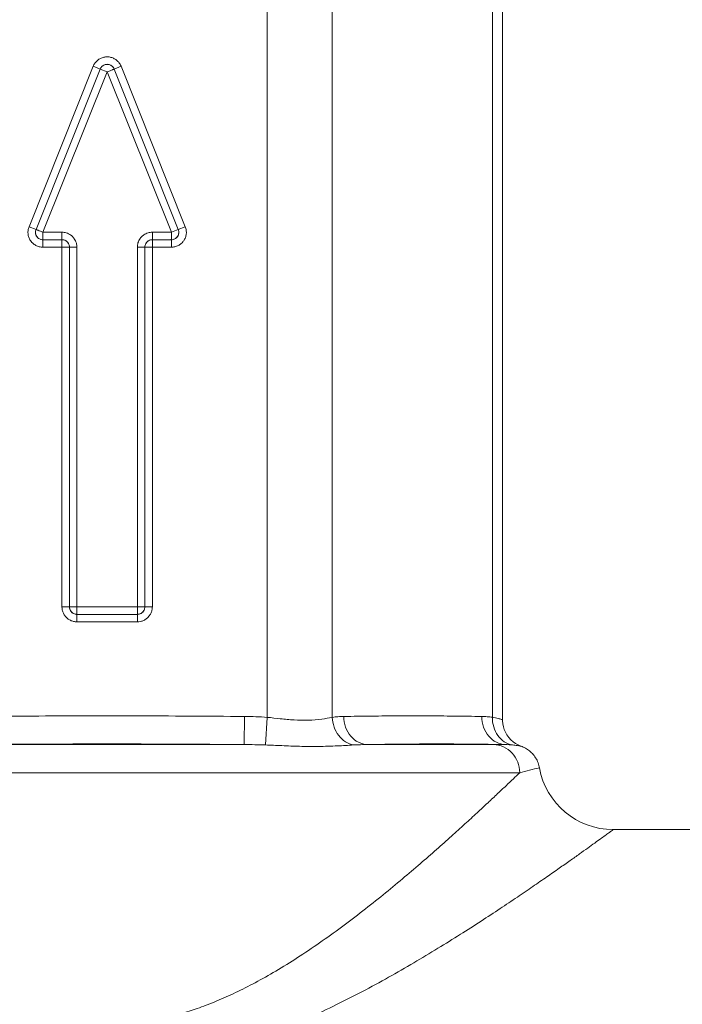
# Model space of a CAD drawing. Header units: millimetres. Extents: x -15538 to -14053, y -265397 to -264347.
# Tile 10 of 35: x -14461.86 to -14460.09, y -264930.51 to -264927.88. Entities that reach past the tile are written whole.
import ezdxf

# ---------------------------------------------------------------- set-up
doc = ezdxf.new("R2010")
doc.units = ezdxf.units.MM
doc.linetypes.add('ACAD_ISO08W100', pattern=[36, 24, -3, 6, -3])
doc.layers.get('0').update_dxf_attribs({"color": 20, "lineweight": 35})
doc.layers.add('-- CO_rury', color=51, linetype='Continuous', lineweight=9)

# ---------------------------------------------------------------- blocks, each defined once
blk = doc.blocks.new('-- CIEPŁOMIERZ ECHO II_15')
at = {"color": 50}
for points in [[(3.915, 2.0499), (3.915, 2.0499), (3.915, 1.35), (3.915, 1.35)], [(3.915, 1.8289), (3.915, 1.8289), (3.915, 1.35), (3.915, 1.35)], [(3.915, 1.35), (3.915, 1.253), (3.9845, 1.1701), (4.08, 1.1531)], [(4.0669, 1.1004), (4.0713, 1.1179), (4.0757, 1.1355), (4.08, 1.1531)], [(4.0669, 1.1004), (4.0669, 1.1004), (4.0669, -1.15), (4.0669, -1.15)], [(4.1419, 1.0305), (4.1419, 1.0412), (4.1419, 1.0519), (4.1419, 1.0626)], [(6.7718, 1.0545), (6.7718, 1.0545), (4.2082, 1.0545), (4.2082, 1.0545)], [(4.1419, 1.0305), (4.1419, 1.0305), (4.1419, 0.6948), (4.1419, 0.6948)], [(6.7651, 1.0277), (6.7651, 1.0277), (4.215, 1.0277), (4.215, 1.0277)], [(6.7654, 0.6004), (6.7654, 0.6004), (4.2146, 0.6004), (4.2146, 0.6004)], [(4.2146, 0.4272), (4.2146, 0.4272), (4.1408, 0.4221), (4.1408, 0.4221)], [(4.1419, 0.3652), (4.1419, 0.3842), (4.1415, 0.4032), (4.1408, 0.4221)], [(6.7654, 0.4272), (6.7654, 0.4272), (4.2146, 0.4272), (4.2146, 0.4272)], [(4.2169, 0.3659), (4.2169, 0.3659), (4.1419, 0.3652), (4.1419, 0.3652)], [(4.1419, 0.3652), (4.1419, 0.3652), (4.1419, -0.3652), (4.1419, -0.3652)], [(5.4866, 0.2041), (5.4857, 0.2035), (5.4849, 0.2028), (5.484, 0.2021)], [(5.5095, 0.1712), (5.5095, 0.1712), (5.5169, 0.1898), (5.5169, 0.1898)], [(5.5169, 0.1898), (5.5164, 0.19), (5.5159, 0.1902), (5.5154, 0.1903)], [(5.5243, 0.2084), (5.5243, 0.2084), (5.5169, 0.1898), (5.5169, 0.1898)], [(5.5169, 0.1898), (5.5169, 0.1898), (5.5169, 0.1898), (5.5169, 0.1898)], [(5.5169, 0.1898), (5.5169, 0.1898), (5.945, 0.0186), (5.945, 0.0186)], [(5.5243, 0.2084), (5.5243, 0.2084), (5.9525, 0.0371), (5.9525, 0.0371)], [(5.4695, 0.1713), (5.4695, 0.1713), (5.4895, 0.1713), (5.4895, 0.1713)], [(5.4695, 0.1205), (5.4695, 0.1205), (5.4695, 0.1713), (5.4695, 0.1713)], [(5.4895, 0.1205), (5.4895, 0.1205), (5.4895, 0.1713), (5.4895, 0.1713)], [(5.5095, 0.1712), (5.5095, 0.1712), (5.9375, 0), (5.9375, 0)], [(5.5095, 0.1205), (5.5095, 0.1205), (5.5095, 0.1712), (5.5095, 0.1712)], [(4.4843, 0.1116), (4.4827, 0.1103), (4.4813, 0.109), (4.4799, 0.1075)], [(4.5095, 0.1205), (4.5095, 0.1205), (5.4695, 0.1205), (5.4695, 0.1205)], [(4.5095, 0.1205), (4.5095, 0.1205), (4.5095, 0.1005), (4.5095, 0.1005)], [(5.4695, 0.1205), (5.4695, 0.1205), (5.4695, 0.1005), (5.4695, 0.1005)], [(5.4695, 0.1205), (5.4695, 0.1205), (5.4895, 0.1205), (5.4895, 0.1205)], [(5.5095, 0.1205), (5.5095, 0.1205), (5.4895, 0.1205), (5.4895, 0.1205)], [(4.4695, -0.0806), (4.4695, -0.0806), (4.4695, 0.0805), (4.4695, 0.0805)], [(4.4695, 0.0805), (4.4695, 0.0805), (4.4895, 0.0805), (4.4895, 0.0805)], [(4.4895, -0.0806), (4.4895, -0.0806), (4.4895, 0.0805), (4.4895, 0.0805)], [(4.5095, 0.0805), (4.5095, 0.0805), (4.4895, 0.0805), (4.4895, 0.0805)], [(4.5077, 0.1004), (4.5031, 0.1), (4.4988, 0.098), (4.4955, 0.0948)], [(4.5095, 0.1005), (4.5089, 0.1005), (4.5083, 0.1005), (4.5077, 0.1004)], [(4.5095, 0.1005), (4.5095, 0.1005), (5.4695, 0.1005), (5.4695, 0.1005)], [(4.5095, 0.0805), (4.5095, 0.0805), (4.5095, 0.1005), (4.5095, 0.1005)], [(4.5095, 0.0805), (4.5095, 0.0805), (5.4695, 0.0805), (5.4695, 0.0805)], [(4.5095, -0.0805), (4.5095, -0.0805), (4.5095, 0.0805), (4.5095, 0.0805)], [(5.4695, 0.0805), (5.4695, 0.0805), (5.4695, 0.1005), (5.4695, 0.1005)], [(5.4963, 0.0908), (5.4975, 0.0919), (5.4986, 0.093), (5.4996, 0.0942)], [(5.9525, 0.0371), (5.9525, 0.0371), (5.945, 0.0186), (5.945, 0.0186)], [(5.9578, 0.0345), (5.9561, 0.0355), (5.9543, 0.0364), (5.9525, 0.0371)], [(5.9375, 0), (5.9375, 0), (5.5095, -0.1712), (5.5095, -0.1712)], [(5.9375, 0), (5.9375, 0), (5.945, -0.0186), (5.945, -0.0186)], [(5.945, -0.0186), (5.945, -0.0186), (5.5169, -0.1898), (5.5169, -0.1898)], [(5.9525, -0.0371), (5.9525, -0.0371), (5.945, -0.0186), (5.945, -0.0186)], [(5.9525, -0.0371), (5.9525, -0.0371), (5.5243, -0.2084), (5.5243, -0.2084)], [(4.4695, -0.0806), (4.4695, -0.0806), (4.4895, -0.0806), (4.4895, -0.0806)], [(4.4895, -0.0805), (4.4895, -0.0811), (4.4895, -0.0817), (4.4896, -0.0823)], [(4.5095, -0.0805), (4.5095, -0.0805), (4.4895, -0.0805), (4.4895, -0.0805)], [(4.4896, -0.0823), (4.49, -0.0869), (4.492, -0.0912), (4.4952, -0.0945)], [(4.5095, -0.0805), (4.5095, -0.0805), (4.5095, -0.1005), (4.5095, -0.1005)], [(5.4695, -0.0805), (5.4695, -0.0805), (4.5095, -0.0805), (4.5095, -0.0805)], [(4.5095, -0.1005), (4.5095, -0.1005), (4.5095, -0.1005), (4.5095, -0.1005)], [(5.4695, -0.1005), (5.4695, -0.1005), (4.5095, -0.1005), (4.5095, -0.1005)], [(4.5095, -0.1205), (4.5095, -0.1205), (4.5095, -0.1005), (4.5095, -0.1005)], [(5.4695, -0.0805), (5.4695, -0.0805), (5.4695, -0.1005), (5.4695, -0.1005)], [(5.4695, -0.1005), (5.4695, -0.1005), (5.4695, -0.1005), (5.4695, -0.1005)], [(5.4695, -0.1205), (5.4695, -0.1205), (5.4695, -0.1005), (5.4695, -0.1005)], [(5.4992, -0.0937), (5.4981, -0.0925), (5.497, -0.0915), (5.4958, -0.0904)], [(4.4784, -0.1057), (4.4797, -0.1073), (4.481, -0.1087), (4.4825, -0.1101)], [(5.4695, -0.1205), (5.4695, -0.1205), (4.5095, -0.1205), (4.5095, -0.1205)], [(5.4695, -0.1713), (5.4695, -0.1713), (5.4695, -0.1205), (5.4695, -0.1205)], [(5.4695, -0.1205), (5.4695, -0.1205), (5.4895, -0.1205), (5.4895, -0.1205)], [(5.4895, -0.1713), (5.4895, -0.1713), (5.4895, -0.1205), (5.4895, -0.1205)], [(5.5095, -0.1205), (5.5095, -0.1205), (5.4895, -0.1205), (5.4895, -0.1205)], [(5.5095, -0.1712), (5.5095, -0.1712), (5.5095, -0.1205), (5.5095, -0.1205)], [(5.4695, -0.1713), (5.4695, -0.1713), (5.4895, -0.1713), (5.4895, -0.1713)], [(5.5095, -0.1712), (5.5095, -0.1712), (5.4895, -0.1712), (5.4895, -0.1712)], [(5.4895, -0.1713), (5.4895, -0.1718), (5.4895, -0.1723), (5.4896, -0.1729)], [(5.4896, -0.1729), (5.49, -0.1783), (5.4926, -0.1833), (5.4969, -0.1867)], [(5.4823, -0.2007), (5.4839, -0.2021), (5.4856, -0.2035), (5.4875, -0.2047)], [(5.5243, -0.2084), (5.5243, -0.2084), (5.5169, -0.1898), (5.5169, -0.1898)]]:
    blk.add_open_spline(points, degree=3, dxfattribs=at)
for points, knots in [([(3.2832, 0), (3.2832, 0.0155), (3.2835, 0.031), (3.2842, 0.0464), (3.2842, 0.0464), (3.2849, 0.0621), (3.286, 0.0777), (3.2874, 0.0933), (3.2874, 0.0933), (3.2888, 0.1094), (3.2906, 0.1254), (3.2928, 0.1414), (3.2928, 0.1414), (3.295, 0.1579), (3.2977, 0.1743), (3.3006, 0.1906), (3.3006, 0.1906), (3.3037, 0.2077), (3.3072, 0.2247), (3.311, 0.2416), (3.311, 0.2416), (3.315, 0.2595), (3.3195, 0.2773), (3.3243, 0.295), (3.3243, 0.295), (3.3295, 0.3139), (3.335, 0.3327), (3.3409, 0.3514), (3.3409, 0.3514), (3.3473, 0.3714), (3.3541, 0.3912), (3.3612, 0.411), (3.3612, 0.411), (3.3689, 0.4322), (3.3771, 0.4532), (3.3856, 0.4741), (3.3856, 0.4741), (3.3947, 0.4966), (3.4042, 0.5188), (3.4142, 0.5409), (3.4142, 0.5409), (3.4247, 0.5642), (3.4356, 0.5874), (3.4469, 0.6103), (3.4469, 0.6103), (3.4585, 0.634), (3.4705, 0.6575), (3.4828, 0.6809), (3.4828, 0.6809), (3.4951, 0.7043), (3.5078, 0.7276), (3.5208, 0.7507), (3.5208, 0.7507), (3.5335, 0.7733), (3.5464, 0.7958), (3.5596, 0.8182), (3.5596, 0.8182), (3.5722, 0.8397), (3.585, 0.8611), (3.5981, 0.8823), (3.5981, 0.8823), (3.6103, 0.9024), (3.6228, 0.9223), (3.6354, 0.9422), (3.6354, 0.9422), (3.6471, 0.9608), (3.6589, 0.9792), (3.6709, 0.9976), (3.6709, 0.9976), (3.6819, 1.0146), (3.693, 1.0314), (3.7042, 1.0483), (3.7042, 1.0483), (3.7144, 1.0636), (3.7246, 1.0789), (3.7349, 1.0942), (3.7349, 1.0942), (3.7443, 1.1081), (3.7537, 1.1219), (3.7632, 1.1356), (3.7632, 1.1356), (3.7717, 1.1481), (3.7802, 1.1604), (3.7888, 1.1728), (3.7888, 1.1728), (3.7965, 1.1838), (3.8042, 1.1949), (3.8119, 1.2059), (3.8119, 1.2059), (3.8187, 1.2156), (3.8255, 1.2253), (3.8324, 1.235), (3.8324, 1.235), (3.8383, 1.2434), (3.8443, 1.2517), (3.8502, 1.2601), (3.8502, 1.2601), (3.8554, 1.2674), (3.8606, 1.2746), (3.8658, 1.2819), (3.8658, 1.2819), (3.8702, 1.2881), (3.8747, 1.2943), (3.8791, 1.3005), (3.8791, 1.3005), (3.8828, 1.3056), (3.8865, 1.3107), (3.8902, 1.3158), (3.8902, 1.3158), (3.8932, 1.32), (3.8962, 1.3241), (3.8992, 1.3283), (3.8992, 1.3283), (3.9015, 1.3315), (3.9039, 1.3347), (3.9062, 1.3379), (3.9062, 1.3379), (3.9079, 1.3402), (3.9095, 1.3424), (3.9112, 1.3447), (3.9112, 1.3447), (3.9121, 1.346), (3.9131, 1.3474), (3.9141, 1.3487), (3.9141, 1.3487), (3.9144, 1.3491), (3.9147, 1.3496), (3.915, 1.35)], [0, 0, 0, 0, 0.03125, 0.03125, 0.03125, 0.03125, 0.0625, 0.0625, 0.0625, 0.0625, 0.09375, 0.09375, 0.09375, 0.09375, 0.125, 0.125, 0.125, 0.125, 0.15625, 0.15625, 0.15625, 0.15625, 0.1875, 0.1875, 0.1875, 0.1875, 0.21875, 0.21875, 0.21875, 0.21875, 0.25, 0.25, 0.25, 0.25, 0.28125, 0.28125, 0.28125, 0.28125, 0.3125, 0.3125, 0.3125, 0.3125, 0.34375, 0.34375, 0.34375, 0.34375, 0.375, 0.375, 0.375, 0.375, 0.40625, 0.40625, 0.40625, 0.40625, 0.4375, 0.4375, 0.4375, 0.4375, 0.46875, 0.46875, 0.46875, 0.46875, 0.5, 0.5, 0.5, 0.5, 0.53125, 0.53125, 0.53125, 0.53125, 0.5625, 0.5625, 0.5625, 0.5625, 0.59375, 0.59375, 0.59375, 0.59375, 0.625, 0.625, 0.625, 0.625, 0.65625, 0.65625, 0.65625, 0.65625, 0.6875, 0.6875, 0.6875, 0.6875, 0.71875, 0.71875, 0.71875, 0.71875, 0.75, 0.75, 0.75, 0.75, 0.78125, 0.78125, 0.78125, 0.78125, 0.8125, 0.8125, 0.8125, 0.8125, 0.84375, 0.84375, 0.84375, 0.84375, 0.875, 0.875, 0.875, 0.875, 0.90625, 0.90625, 0.90625, 0.90625, 0.9375, 0.9375, 0.9375, 0.9375, 0.96875, 0.96875, 0.96875, 0.96875, 1, 1, 1, 1]), ([(4.1375, 1.1044), (4.1375, 1.1044), (4.1366, 1.1067), (4.1366, 1.1067), (4.1366, 1.1067), (4.1366, 1.1067), (4.1354, 1.1096), (4.1354, 1.1096), (4.1354, 1.1096), (4.1354, 1.1096), (4.134, 1.1126), (4.134, 1.1126), (4.134, 1.1126), (4.134, 1.1126), (4.1325, 1.1155), (4.1325, 1.1155), (4.1325, 1.1155), (4.1325, 1.1155), (4.1308, 1.1183), (4.1308, 1.1183), (4.1308, 1.1183), (4.1308, 1.1183), (4.129, 1.1212), (4.129, 1.1212), (4.129, 1.1212), (4.129, 1.1212), (4.1271, 1.1239), (4.1271, 1.1239), (4.1271, 1.1239), (4.1271, 1.1239), (4.125, 1.1266), (4.125, 1.1266), (4.125, 1.1266), (4.125, 1.1266), (4.1227, 1.1293), (4.1227, 1.1293), (4.1227, 1.1293), (4.1227, 1.1293), (4.1203, 1.1318), (4.1203, 1.1318), (4.1203, 1.1318), (4.1203, 1.1318), (4.1178, 1.1343), (4.1178, 1.1343), (4.1178, 1.1343), (4.1178, 1.1343), (4.1151, 1.1366), (4.1151, 1.1366), (4.1151, 1.1366), (4.1151, 1.1366), (4.1123, 1.1389), (4.1123, 1.1389), (4.1123, 1.1389), (4.1123, 1.1389), (4.1094, 1.141), (4.1094, 1.141), (4.1094, 1.141), (4.1094, 1.141), (4.1064, 1.143), (4.1064, 1.143), (4.1064, 1.143), (4.1064, 1.143), (4.1032, 1.1448), (4.1032, 1.1448), (4.1032, 1.1448), (4.1032, 1.1448), (4.0999, 1.1466), (4.0999, 1.1466), (4.0999, 1.1466), (4.0999, 1.1466), (4.0965, 1.1481), (4.0965, 1.1481), (4.0965, 1.1481), (4.0965, 1.1481), (4.093, 1.1495), (4.093, 1.1495), (4.093, 1.1495), (4.093, 1.1495), (4.0895, 1.1508), (4.0895, 1.1508), (4.0895, 1.1508), (4.0895, 1.1508), (4.0858, 1.1518), (4.0858, 1.1518), (4.0858, 1.1518), (4.0858, 1.1518), (4.0821, 1.1527), (4.0821, 1.1527), (4.0821, 1.1527), (4.0821, 1.1527), (4.08, 1.1531), (4.08, 1.1531)], [0, 0, 0, 0, 0.043478, 0.043478, 0.043478, 0.043478, 0.086957, 0.086957, 0.086957, 0.086957, 0.130435, 0.130435, 0.130435, 0.130435, 0.173913, 0.173913, 0.173913, 0.173913, 0.217391, 0.217391, 0.217391, 0.217391, 0.26087, 0.26087, 0.26087, 0.26087, 0.304348, 0.304348, 0.304348, 0.304348, 0.347826, 0.347826, 0.347826, 0.347826, 0.391304, 0.391304, 0.391304, 0.391304, 0.434783, 0.434783, 0.434783, 0.434783, 0.478261, 0.478261, 0.478261, 0.478261, 0.521739, 0.521739, 0.521739, 0.521739, 0.565217, 0.565217, 0.565217, 0.565217, 0.608696, 0.608696, 0.608696, 0.608696, 0.652174, 0.652174, 0.652174, 0.652174, 0.695652, 0.695652, 0.695652, 0.695652, 0.73913, 0.73913, 0.73913, 0.73913, 0.782609, 0.782609, 0.782609, 0.782609, 0.826087, 0.826087, 0.826087, 0.826087, 0.869565, 0.869565, 0.869565, 0.869565, 0.913043, 0.913043, 0.913043, 0.913043, 0.956522, 0.956522, 0.956522, 0.956522, 1, 1, 1, 1]), ([(4.2082, 1.0545), (4.2082, 1.0545), (4.2056, 1.0545), (4.2056, 1.0545), (4.2056, 1.0545), (4.2056, 1.0545), (4.1976, 1.0552), (4.1976, 1.0552), (4.1976, 1.0552), (4.1976, 1.0552), (4.1897, 1.0568), (4.1897, 1.0568), (4.1897, 1.0568), (4.1897, 1.0568), (4.182, 1.0592), (4.182, 1.0592), (4.182, 1.0592), (4.182, 1.0592), (4.1746, 1.0624), (4.1746, 1.0624), (4.1746, 1.0624), (4.1746, 1.0624), (4.1675, 1.0664), (4.1675, 1.0664), (4.1675, 1.0664), (4.1675, 1.0664), (4.161, 1.0712), (4.161, 1.0712), (4.161, 1.0712), (4.161, 1.0712), (4.155, 1.0766), (4.155, 1.0766), (4.155, 1.0766), (4.155, 1.0766), (4.1496, 1.0826), (4.1496, 1.0826), (4.1496, 1.0826), (4.1496, 1.0826), (4.1449, 1.0891), (4.1449, 1.0891), (4.1449, 1.0891), (4.1449, 1.0891), (4.141, 1.0962), (4.141, 1.0962), (4.141, 1.0962), (4.141, 1.0962), (4.1378, 1.1036), (4.1378, 1.1036), (4.1378, 1.1036), (4.1378, 1.1036), (4.1375, 1.1044), (4.1375, 1.1044)], [0, 0, 0, 0, 0.076923, 0.076923, 0.076923, 0.076923, 0.153846, 0.153846, 0.153846, 0.153846, 0.230769, 0.230769, 0.230769, 0.230769, 0.307692, 0.307692, 0.307692, 0.307692, 0.384615, 0.384615, 0.384615, 0.384615, 0.461538, 0.461538, 0.461538, 0.461538, 0.538462, 0.538462, 0.538462, 0.538462, 0.615385, 0.615385, 0.615385, 0.615385, 0.692308, 0.692308, 0.692308, 0.692308, 0.769231, 0.769231, 0.769231, 0.769231, 0.846154, 0.846154, 0.846154, 0.846154, 0.923077, 0.923077, 0.923077, 0.923077, 1, 1, 1, 1]), ([(4.1409, 1.081), (4.1405, 1.0856), (4.1399, 1.0901), (4.1392, 1.0946), (4.1392, 1.0946), (4.1388, 1.0971), (4.1384, 1.0996), (4.1379, 1.1021), (4.1379, 1.1021), (4.1378, 1.1029), (4.1376, 1.1036), (4.1375, 1.1044)], [0, 0, 0, 0, 0.333333, 0.333333, 0.333333, 0.333333, 0.666667, 0.666667, 0.666667, 0.666667, 1, 1, 1, 1]), ([(3.3945, 0), (3.3945, 0.0129), (3.3949, 0.0259), (3.3956, 0.0388), (3.3956, 0.0388), (3.3964, 0.0519), (3.3976, 0.065), (3.3991, 0.078), (3.3991, 0.078), (3.4007, 0.0914), (3.4027, 0.1048), (3.4051, 0.1181), (3.4051, 0.1181), (3.4075, 0.1319), (3.4104, 0.1456), (3.4136, 0.1592), (3.4136, 0.1592), (3.417, 0.1734), (3.4208, 0.1876), (3.425, 0.2016), (3.425, 0.2016), (3.4294, 0.2166), (3.4343, 0.2314), (3.4395, 0.246), (3.4395, 0.246), (3.4451, 0.2618), (3.4512, 0.2773), (3.4576, 0.2928), (3.4576, 0.2928), (3.4645, 0.3094), (3.4719, 0.3259), (3.4797, 0.3422), (3.4797, 0.3422), (3.4881, 0.3598), (3.4969, 0.3773), (3.5062, 0.3945), (3.5062, 0.3945), (3.5161, 0.4132), (3.5266, 0.4316), (3.5373, 0.4498), (3.5373, 0.4498), (3.5489, 0.4693), (3.5608, 0.4885), (3.5731, 0.5075), (3.5731, 0.5075), (3.5859, 0.5273), (3.5991, 0.5469), (3.6126, 0.5664), (3.6126, 0.5664), (3.6263, 0.5861), (3.6404, 0.6056), (3.6546, 0.625), (3.6546, 0.625), (3.6688, 0.6442), (3.6833, 0.6632), (3.6979, 0.682), (3.6979, 0.682), (3.7122, 0.7003), (3.7266, 0.7184), (3.7412, 0.7364), (3.7412, 0.7364), (3.7551, 0.7536), (3.7692, 0.7706), (3.7834, 0.7876), (3.7834, 0.7876), (3.7968, 0.8035), (3.8103, 0.8193), (3.8238, 0.8351), (3.8238, 0.8351), (3.8365, 0.8497), (3.8492, 0.8642), (3.8619, 0.8787), (3.8619, 0.8787), (3.8737, 0.892), (3.8855, 0.9053), (3.8974, 0.9185), (3.8974, 0.9185), (3.9082, 0.9305), (3.9191, 0.9425), (3.93, 0.9545), (3.93, 0.9545), (3.9399, 0.9653), (3.9498, 0.9761), (3.9598, 0.9869), (3.9598, 0.9869), (3.9688, 0.9966), (3.9778, 1.0062), (3.9868, 1.0159), (3.9868, 1.0159), (3.9948, 1.0245), (4.0029, 1.0331), (4.011, 1.0416), (4.011, 1.0416), (4.018, 1.0491), (4.0251, 1.0566), (4.0322, 1.0641), (4.0322, 1.0641), (4.0384, 1.0706), (4.0446, 1.077), (4.0508, 1.0835), (4.0508, 1.0835), (4.0562, 1.0892), (4.0615, 1.0948), (4.0669, 1.1004)], [0, 0, 0, 0, 0.038462, 0.038462, 0.038462, 0.038462, 0.076923, 0.076923, 0.076923, 0.076923, 0.115385, 0.115385, 0.115385, 0.115385, 0.153846, 0.153846, 0.153846, 0.153846, 0.192308, 0.192308, 0.192308, 0.192308, 0.230769, 0.230769, 0.230769, 0.230769, 0.269231, 0.269231, 0.269231, 0.269231, 0.307692, 0.307692, 0.307692, 0.307692, 0.346154, 0.346154, 0.346154, 0.346154, 0.384615, 0.384615, 0.384615, 0.384615, 0.423077, 0.423077, 0.423077, 0.423077, 0.461538, 0.461538, 0.461538, 0.461538, 0.5, 0.5, 0.5, 0.5, 0.538462, 0.538462, 0.538462, 0.538462, 0.576923, 0.576923, 0.576923, 0.576923, 0.615385, 0.615385, 0.615385, 0.615385, 0.653846, 0.653846, 0.653846, 0.653846, 0.692308, 0.692308, 0.692308, 0.692308, 0.730769, 0.730769, 0.730769, 0.730769, 0.769231, 0.769231, 0.769231, 0.769231, 0.807692, 0.807692, 0.807692, 0.807692, 0.846154, 0.846154, 0.846154, 0.846154, 0.884615, 0.884615, 0.884615, 0.884615, 0.923077, 0.923077, 0.923077, 0.923077, 0.961538, 0.961538, 0.961538, 0.961538, 1, 1, 1, 1]), ([(4.1419, 1.0305), (4.1417, 1.0397), (4.1395, 1.0489), (4.1357, 1.0574), (4.1357, 1.0574), (4.1318, 1.0659), (4.1261, 1.0736), (4.1193, 1.08), (4.1193, 1.08), (4.1123, 1.0865), (4.1041, 1.0916), (4.0952, 1.0951), (4.0952, 1.0951), (4.0862, 1.0986), (4.0765, 1.1004), (4.0669, 1.1004)], [0, 0, 0, 0, 0.25, 0.25, 0.25, 0.25, 0.5, 0.5, 0.5, 0.5, 0.75, 0.75, 0.75, 0.75, 1, 1, 1, 1]), ([(4.1419, 1.0626), (4.1418, 1.0657), (4.1417, 1.0689), (4.1416, 1.072), (4.1416, 1.072), (4.1414, 1.075), (4.1412, 1.078), (4.1409, 1.081)], [0, 0, 0, 0, 0.5, 0.5, 0.5, 0.5, 1, 1, 1, 1]), ([(4.215, 1.0277), (4.2062, 1.0274), (4.1974, 1.0285), (4.1889, 1.031), (4.1889, 1.031), (4.1808, 1.0334), (4.173, 1.0371), (4.1661, 1.042), (4.1661, 1.042), (4.1595, 1.0468), (4.1538, 1.0526), (4.1494, 1.0594), (4.1494, 1.0594), (4.1452, 1.066), (4.1422, 1.0734), (4.1409, 1.081)], [0, 0, 0, 0, 0.25, 0.25, 0.25, 0.25, 0.5, 0.5, 0.5, 0.5, 0.75, 0.75, 0.75, 0.75, 1, 1, 1, 1]), ([(4.1419, 0.6948), (4.1423, 0.7194), (4.1427, 0.7439), (4.143, 0.7685), (4.143, 0.7685), (4.1432, 0.7929), (4.1434, 0.8174), (4.1435, 0.8419), (4.1435, 0.8419), (4.1436, 0.8663), (4.1436, 0.8908), (4.1435, 0.9153), (4.1435, 0.9153), (4.1434, 0.9398), (4.1432, 0.9644), (4.143, 0.9889), (4.143, 0.9889), (4.1427, 1.0134), (4.1423, 1.038), (4.1419, 1.0626)], [0, 0, 0, 0, 0.2, 0.2, 0.2, 0.2, 0.4, 0.4, 0.4, 0.4, 0.6, 0.6, 0.6, 0.6, 0.8, 0.8, 0.8, 0.8, 1, 1, 1, 1]), ([(4.2168, 0.9995), (4.2073, 0.9995), (4.1976, 1.0011), (4.1886, 1.0042), (4.1886, 1.0042), (4.1798, 1.0073), (4.1716, 1.0118), (4.1645, 1.0178), (4.1645, 1.0178), (4.1578, 1.0234), (4.1521, 1.0304), (4.1481, 1.0382), (4.1481, 1.0382), (4.1443, 1.0458), (4.1421, 1.0542), (4.1419, 1.0626)], [0, 0, 0, 0, 0.25, 0.25, 0.25, 0.25, 0.5, 0.5, 0.5, 0.5, 0.75, 0.75, 0.75, 0.75, 1, 1, 1, 1]), ([(4.215, 1.0277), (4.2142, 1.0329), (4.213, 1.0382), (4.2116, 1.0433), (4.2116, 1.0433), (4.2108, 1.0462), (4.21, 1.0491), (4.209, 1.0519), (4.209, 1.0519), (4.2088, 1.0528), (4.2085, 1.0536), (4.2082, 1.0545)], [0, 0, 0, 0, 0.333333, 0.333333, 0.333333, 0.333333, 0.666667, 0.666667, 0.666667, 0.666667, 1, 1, 1, 1]), ([(4.2168, 0.9995), (4.2168, 1.0043), (4.2166, 1.009), (4.2163, 1.0137), (4.2163, 1.0137), (4.216, 1.0184), (4.2156, 1.023), (4.215, 1.0277)], [0, 0, 0, 0, 0.5, 0.5, 0.5, 0.5, 1, 1, 1, 1]), ([(4.2169, 0.6311), (4.2173, 0.6558), (4.2177, 0.6805), (4.218, 0.7052), (4.218, 0.7052), (4.2182, 0.7297), (4.2184, 0.7542), (4.2185, 0.7786), (4.2185, 0.7786), (4.2186, 0.8031), (4.2186, 0.8276), (4.2185, 0.852), (4.2185, 0.852), (4.2184, 0.8765), (4.2182, 0.9011), (4.2179, 0.9256), (4.2179, 0.9256), (4.2177, 0.9502), (4.2173, 0.9749), (4.2168, 0.9995)], [0, 0, 0, 0, 0.2, 0.2, 0.2, 0.2, 0.4, 0.4, 0.4, 0.4, 0.6, 0.6, 0.6, 0.6, 0.8, 0.8, 0.8, 0.8, 1, 1, 1, 1]), ([(4.1408, 0.6575), (4.1411, 0.6636), (4.1414, 0.6698), (4.1416, 0.676), (4.1416, 0.676), (4.1418, 0.6822), (4.1419, 0.6885), (4.1419, 0.6948)], [0, 0, 0, 0, 0.5, 0.5, 0.5, 0.5, 1, 1, 1, 1]), ([(4.2169, 0.6311), (4.2073, 0.6312), (4.1977, 0.6328), (4.1886, 0.636), (4.1886, 0.636), (4.1798, 0.6392), (4.1716, 0.6438), (4.1645, 0.6498), (4.1645, 0.6498), (4.1578, 0.6555), (4.1521, 0.6625), (4.1481, 0.6704), (4.1481, 0.6704), (4.1444, 0.678), (4.1422, 0.6864), (4.1419, 0.6948)], [0, 0, 0, 0, 0.25, 0.25, 0.25, 0.25, 0.5, 0.5, 0.5, 0.5, 0.75, 0.75, 0.75, 0.75, 1, 1, 1, 1]), ([(4.1408, 0.4221), (4.1402, 0.4367), (4.1396, 0.4513), (4.139, 0.4659), (4.139, 0.4659), (4.1383, 0.4817), (4.1377, 0.4976), (4.1373, 0.5134), (4.1373, 0.5134), (4.1369, 0.5302), (4.1367, 0.5469), (4.1369, 0.5637), (4.1369, 0.5637), (4.1371, 0.5807), (4.1376, 0.5977), (4.1384, 0.6146), (4.1384, 0.6146), (4.1391, 0.6289), (4.14, 0.6432), (4.1408, 0.6575)], [0, 0, 0, 0, 0.2, 0.2, 0.2, 0.2, 0.4, 0.4, 0.4, 0.4, 0.6, 0.6, 0.6, 0.6, 0.8, 0.8, 0.8, 0.8, 1, 1, 1, 1]), ([(4.2146, 0.6004), (4.2059, 0.6007), (4.1971, 0.6024), (4.1888, 0.6053), (4.1888, 0.6053), (4.1807, 0.6082), (4.173, 0.6123), (4.1662, 0.6176), (4.1662, 0.6176), (4.1596, 0.6226), (4.1539, 0.6287), (4.1495, 0.6357), (4.1495, 0.6357), (4.1453, 0.6423), (4.1422, 0.6498), (4.1408, 0.6575)], [0, 0, 0, 0, 0.25, 0.25, 0.25, 0.25, 0.5, 0.5, 0.5, 0.5, 0.75, 0.75, 0.75, 0.75, 1, 1, 1, 1]), ([(4.2146, 0.6004), (4.2153, 0.6055), (4.2158, 0.6106), (4.2162, 0.6156), (4.2162, 0.6156), (4.2166, 0.6208), (4.2168, 0.626), (4.2169, 0.6311)], [0, 0, 0, 0, 0.5, 0.5, 0.5, 0.5, 1, 1, 1, 1]), ([(4.2146, 0.4272), (4.2135, 0.4388), (4.2122, 0.4503), (4.211, 0.4618), (4.211, 0.4618), (4.2097, 0.4741), (4.2085, 0.4864), (4.2077, 0.4987), (4.2077, 0.4987), (4.2069, 0.5113), (4.2065, 0.5239), (4.2068, 0.5365), (4.2068, 0.5365), (4.2072, 0.5487), (4.2081, 0.5608), (4.2098, 0.5728), (4.2098, 0.5728), (4.2111, 0.5821), (4.2129, 0.5912), (4.2146, 0.6004)], [0, 0, 0, 0, 0.2, 0.2, 0.2, 0.2, 0.4, 0.4, 0.4, 0.4, 0.6, 0.6, 0.6, 0.6, 0.8, 0.8, 0.8, 0.8, 1, 1, 1, 1]), ([(4.2169, 0.3659), (4.2168, 0.3762), (4.2166, 0.3865), (4.2162, 0.3969), (4.2162, 0.3969), (4.2158, 0.407), (4.2153, 0.4171), (4.2146, 0.4272)], [0, 0, 0, 0, 0.5, 0.5, 0.5, 0.5, 1, 1, 1, 1]), ([(4.1419, -0.3652), (4.1423, -0.3164), (4.1427, -0.2676), (4.143, -0.2188), (4.143, -0.2188), (4.1432, -0.1701), (4.1434, -0.1215), (4.1435, -0.0729), (4.1435, -0.0729), (4.1436, -0.0243), (4.1436, 0.0243), (4.1435, 0.0729), (4.1435, 0.0729), (4.1434, 0.1215), (4.1432, 0.1701), (4.143, 0.2188), (4.143, 0.2188), (4.1427, 0.2676), (4.1423, 0.3164), (4.1419, 0.3652)], [0, 0, 0, 0, 0.2, 0.2, 0.2, 0.2, 0.4, 0.4, 0.4, 0.4, 0.6, 0.6, 0.6, 0.6, 0.8, 0.8, 0.8, 0.8, 1, 1, 1, 1]), ([(4.2169, -0.3659), (4.2173, -0.3168), (4.2177, -0.2678), (4.218, -0.2188), (4.218, -0.2188), (4.2182, -0.1701), (4.2184, -0.1215), (4.2185, -0.0728), (4.2185, -0.0728), (4.2186, -0.0243), (4.2186, 0.0243), (4.2185, 0.0728), (4.2185, 0.0728), (4.2184, 0.1215), (4.2182, 0.1701), (4.218, 0.2188), (4.218, 0.2188), (4.2177, 0.2678), (4.2173, 0.3168), (4.2169, 0.3659)], [0, 0, 0, 0, 0.2, 0.2, 0.2, 0.2, 0.4, 0.4, 0.4, 0.4, 0.6, 0.6, 0.6, 0.6, 0.8, 0.8, 0.8, 0.8, 1, 1, 1, 1]), ([(5.4866, 0.2041), (5.4893, 0.2059), (5.4922, 0.2075), (5.4952, 0.2086), (5.4952, 0.2086), (5.4983, 0.2098), (5.5015, 0.2106), (5.5048, 0.211), (5.5048, 0.211), (5.5081, 0.2114), (5.5115, 0.2113), (5.5148, 0.2109), (5.5148, 0.2109), (5.518, 0.2105), (5.5213, 0.2096), (5.5243, 0.2084)], [0, 0, 0, 0, 0.25, 0.25, 0.25, 0.25, 0.5, 0.5, 0.5, 0.5, 0.75, 0.75, 0.75, 0.75, 1, 1, 1, 1]), ([(5.4695, 0.1713), (5.4695, 0.1744), (5.4698, 0.1775), (5.4706, 0.1806), (5.4706, 0.1806), (5.4713, 0.1837), (5.4724, 0.1867), (5.4739, 0.1896), (5.4739, 0.1896), (5.4754, 0.1925), (5.4772, 0.1952), (5.4794, 0.1976), (5.4794, 0.1976), (5.4808, 0.1992), (5.4824, 0.2008), (5.484, 0.2021)], [0, 0, 0, 0, 0.25, 0.25, 0.25, 0.25, 0.5, 0.5, 0.5, 0.5, 0.75, 0.75, 0.75, 0.75, 1, 1, 1, 1]), ([(5.4895, 0.1712), (5.4895, 0.1728), (5.4896, 0.1744), (5.49, 0.1759), (5.49, 0.1759), (5.4904, 0.1775), (5.4909, 0.179), (5.4917, 0.1804), (5.4917, 0.1804), (5.4924, 0.1819), (5.4933, 0.1832), (5.4944, 0.1844), (5.4944, 0.1844), (5.4955, 0.1857), (5.4967, 0.1868), (5.498, 0.1877), (5.498, 0.1877), (5.4994, 0.1886), (5.5008, 0.1894), (5.5023, 0.19), (5.5023, 0.19), (5.5039, 0.1905), (5.5055, 0.1909), (5.5071, 0.1911), (5.5071, 0.1911), (5.5088, 0.1913), (5.5104, 0.1913), (5.5121, 0.1911), (5.5121, 0.1911), (5.5137, 0.1909), (5.5154, 0.1904), (5.5169, 0.1898)], [0, 0, 0, 0, 0.125, 0.125, 0.125, 0.125, 0.25, 0.25, 0.25, 0.25, 0.375, 0.375, 0.375, 0.375, 0.5, 0.5, 0.5, 0.5, 0.625, 0.625, 0.625, 0.625, 0.75, 0.75, 0.75, 0.75, 0.875, 0.875, 0.875, 0.875, 1, 1, 1, 1]), ([(5.4895, 0.1712), (5.4895, 0.1745), (5.4903, 0.1778), (5.4919, 0.1806), (5.4919, 0.1806), (5.4926, 0.1821), (5.4936, 0.1834), (5.4947, 0.1846)], [0, 0, 0, 0, 0.5, 0.5, 0.5, 0.5, 1, 1, 1, 1]), ([(5.4947, 0.1846), (5.4958, 0.1859), (5.497, 0.1869), (5.4984, 0.1878), (5.4984, 0.1878), (5.5011, 0.1896), (5.5043, 0.1908), (5.5076, 0.1911), (5.5076, 0.1911), (5.5102, 0.1914), (5.5129, 0.1911), (5.5154, 0.1903)], [0, 0, 0, 0, 0.333333, 0.333333, 0.333333, 0.333333, 0.666667, 0.666667, 0.666667, 0.666667, 1, 1, 1, 1]), ([(5.5095, 0.1712), (5.507, 0.1712), (5.5047, 0.1712), (5.5021, 0.1712), (5.5021, 0.1712), (5.4998, 0.1712), (5.4973, 0.1712), (5.4956, 0.1713), (5.4956, 0.1713), (5.4944, 0.1713), (5.4936, 0.1714), (5.4911, 0.1712), (5.4911, 0.1712), (5.4902, 0.1711), (5.489, 0.1709), (5.4895, 0.1712)], [0, 0, 0, 0, 0.25, 0.25, 0.25, 0.25, 0.5, 0.5, 0.5, 0.5, 0.75, 0.75, 0.75, 0.75, 1, 1, 1, 1]), ([(4.4695, 0.0805), (4.4695, 0.0835), (4.4698, 0.0864), (4.4704, 0.0892), (4.4704, 0.0892), (4.4711, 0.0921), (4.472, 0.0949), (4.4733, 0.0976), (4.4733, 0.0976), (4.4746, 0.1003), (4.4762, 0.1029), (4.478, 0.1052), (4.478, 0.1052), (4.4786, 0.106), (4.4793, 0.1068), (4.4799, 0.1075)], [0, 0, 0, 0, 0.25, 0.25, 0.25, 0.25, 0.5, 0.5, 0.5, 0.5, 0.75, 0.75, 0.75, 0.75, 1, 1, 1, 1]), ([(4.4843, 0.1116), (4.4866, 0.1135), (4.4892, 0.1151), (4.4919, 0.1164), (4.4919, 0.1164), (4.4946, 0.1178), (4.4975, 0.1188), (4.5004, 0.1195), (4.5004, 0.1195), (4.5034, 0.1202), (4.5064, 0.1205), (4.5095, 0.1205)], [0, 0, 0, 0, 0.333333, 0.333333, 0.333333, 0.333333, 0.666667, 0.666667, 0.666667, 0.666667, 1, 1, 1, 1]), ([(5.4895, 0.1205), (5.4895, 0.1171), (5.4885, 0.1136), (5.4868, 0.1105), (5.4868, 0.1105), (5.485, 0.1075), (5.4825, 0.105), (5.4795, 0.1032), (5.4795, 0.1032), (5.4764, 0.1015), (5.4729, 0.1005), (5.4695, 0.1005)], [0, 0, 0, 0, 0.333333, 0.333333, 0.333333, 0.333333, 0.666667, 0.666667, 0.666667, 0.666667, 1, 1, 1, 1]), ([(5.4695, 0.1005), (5.4748, 0.1005), (5.4799, 0.1026), (5.4836, 0.1064), (5.4836, 0.1064), (5.4874, 0.1101), (5.4895, 0.1152), (5.4895, 0.1205)], [0, 0, 0, 0, 0.5, 0.5, 0.5, 0.5, 1, 1, 1, 1]), ([(5.5095, 0.1205), (5.5095, 0.1167), (5.5089, 0.1129), (5.5079, 0.1093), (5.5079, 0.1093), (5.5067, 0.1052), (5.5048, 0.1012), (5.5024, 0.0977), (5.5024, 0.0977), (5.5015, 0.0965), (5.5006, 0.0953), (5.4996, 0.0942)], [0, 0, 0, 0, 0.333333, 0.333333, 0.333333, 0.333333, 0.666667, 0.666667, 0.666667, 0.666667, 1, 1, 1, 1]), ([(4.4895, 0.0805), (4.4895, 0.082), (4.4896, 0.0835), (4.4899, 0.0849), (4.4899, 0.0849), (4.4903, 0.0863), (4.4907, 0.0877), (4.4914, 0.0891), (4.4914, 0.0891), (4.492, 0.0904), (4.4928, 0.0917), (4.4937, 0.0929), (4.4937, 0.0929), (4.4946, 0.0941), (4.4957, 0.0951), (4.4969, 0.0961), (4.4969, 0.0961), (4.498, 0.097), (4.4993, 0.0978), (4.5006, 0.0985), (4.5006, 0.0985), (4.502, 0.0992), (4.5034, 0.0997), (4.5049, 0.1), (4.5049, 0.1), (4.5064, 0.1004), (4.5079, 0.1005), (4.5095, 0.1005)], [0, 0, 0, 0, 0.142857, 0.142857, 0.142857, 0.142857, 0.285714, 0.285714, 0.285714, 0.285714, 0.428571, 0.428571, 0.428571, 0.428571, 0.571429, 0.571429, 0.571429, 0.571429, 0.714286, 0.714286, 0.714286, 0.714286, 0.857143, 0.857143, 0.857143, 0.857143, 1, 1, 1, 1]), ([(4.4895, 0.0805), (4.4895, 0.084), (4.4905, 0.0876), (4.4922, 0.0906), (4.4922, 0.0906), (4.4931, 0.0921), (4.4942, 0.0935), (4.4955, 0.0948)], [0, 0, 0, 0, 0.5, 0.5, 0.5, 0.5, 1, 1, 1, 1]), ([(5.4963, 0.0908), (5.4952, 0.0898), (5.494, 0.0889), (5.4928, 0.088), (5.4928, 0.088), (5.4892, 0.0854), (5.4852, 0.0835), (5.481, 0.0822), (5.481, 0.0822), (5.4773, 0.0811), (5.4734, 0.0805), (5.4695, 0.0805)], [0, 0, 0, 0, 0.333333, 0.333333, 0.333333, 0.333333, 0.666667, 0.666667, 0.666667, 0.666667, 1, 1, 1, 1]), ([(5.9578, 0.0345), (5.9586, 0.034), (5.9595, 0.0335), (5.9603, 0.0329), (5.9603, 0.0329), (5.9628, 0.0312), (5.9652, 0.0291), (5.9673, 0.0269), (5.9673, 0.0269), (5.9694, 0.0245), (5.9712, 0.0219), (5.9728, 0.0191), (5.9728, 0.0191), (5.9743, 0.0163), (5.9755, 0.0133), (5.9763, 0.0102), (5.9763, 0.0102), (5.9771, 0.0071), (5.9776, 0.0039), (5.9776, 0.0007), (5.9776, 0.0007), (5.9777, -0.0024), (5.9774, -0.0056), (5.9767, -0.0087), (5.9767, -0.0087), (5.976, -0.0119), (5.9749, -0.0149), (5.9735, -0.0178), (5.9735, -0.0178), (5.972, -0.0207), (5.9702, -0.0235), (5.9681, -0.026), (5.9681, -0.026), (5.9659, -0.0284), (5.9635, -0.0307), (5.9608, -0.0326), (5.9608, -0.0326), (5.9583, -0.0344), (5.9554, -0.036), (5.9525, -0.0371)], [0, 0, 0, 0, 0.1, 0.1, 0.1, 0.1, 0.2, 0.2, 0.2, 0.2, 0.3, 0.3, 0.3, 0.3, 0.4, 0.4, 0.4, 0.4, 0.5, 0.5, 0.5, 0.5, 0.6, 0.6, 0.6, 0.6, 0.7, 0.7, 0.7, 0.7, 0.8, 0.8, 0.8, 0.8, 0.9, 0.9, 0.9, 0.9, 1, 1, 1, 1]), ([(5.9375, 0), (5.9381, 0.0018), (5.9388, 0.0036), (5.9395, 0.0054), (5.9395, 0.0054), (5.9402, 0.007), (5.9409, 0.0085), (5.9416, 0.0101), (5.9416, 0.0101), (5.9422, 0.0113), (5.9427, 0.0126), (5.9433, 0.0139), (5.9433, 0.0139), (5.9437, 0.0149), (5.9441, 0.0158), (5.9441, 0.0168), (5.9441, 0.0168), (5.9442, 0.0173), (5.9441, 0.0179), (5.9445, 0.0183), (5.9445, 0.0183), (5.9446, 0.0184), (5.9448, 0.0186), (5.945, 0.0185)], [0, 0, 0, 0, 0.166667, 0.166667, 0.166667, 0.166667, 0.333333, 0.333333, 0.333333, 0.333333, 0.5, 0.5, 0.5, 0.5, 0.666667, 0.666667, 0.666667, 0.666667, 0.833333, 0.833333, 0.833333, 0.833333, 1, 1, 1, 1]), ([(5.945, 0.0186), (5.9479, 0.0174), (5.9506, 0.0155), (5.9526, 0.0131), (5.9526, 0.0131), (5.9547, 0.0106), (5.9562, 0.0077), (5.957, 0.0046), (5.957, 0.0046), (5.9577, 0.0015), (5.9577, -0.0018), (5.9569, -0.0049), (5.9569, -0.0049), (5.9561, -0.008), (5.9546, -0.0108), (5.9525, -0.0132), (5.9525, -0.0132), (5.9504, -0.0156), (5.9479, -0.0174), (5.945, -0.0186)], [0, 0, 0, 0, 0.2, 0.2, 0.2, 0.2, 0.4, 0.4, 0.4, 0.4, 0.6, 0.6, 0.6, 0.6, 0.8, 0.8, 0.8, 0.8, 1, 1, 1, 1]), ([(5.945, 0.0186), (5.9464, 0.018), (5.9477, 0.0173), (5.949, 0.0165), (5.949, 0.0165), (5.9503, 0.0156), (5.9514, 0.0146), (5.9525, 0.0134), (5.9525, 0.0134), (5.9535, 0.0122), (5.9545, 0.011), (5.9552, 0.0096), (5.9552, 0.0096), (5.956, 0.0081), (5.9566, 0.0066), (5.957, 0.0051), (5.957, 0.0051), (5.9574, 0.0036), (5.9577, 0.002), (5.9577, 0.0004), (5.9577, 0.0004), (5.9577, -0.0012), (5.9576, -0.0028), (5.9572, -0.0044), (5.9572, -0.0044), (5.9569, -0.0059), (5.9563, -0.0075), (5.9556, -0.0089), (5.9556, -0.0089), (5.9549, -0.0104), (5.9539, -0.0117), (5.9529, -0.013), (5.9529, -0.013), (5.9518, -0.0142), (5.9506, -0.0153), (5.9492, -0.0163), (5.9492, -0.0163), (5.9479, -0.0172), (5.9465, -0.018), (5.945, -0.0186)], [0, 0, 0, 0, 0.1, 0.1, 0.1, 0.1, 0.2, 0.2, 0.2, 0.2, 0.3, 0.3, 0.3, 0.3, 0.4, 0.4, 0.4, 0.4, 0.5, 0.5, 0.5, 0.5, 0.6, 0.6, 0.6, 0.6, 0.7, 0.7, 0.7, 0.7, 0.8, 0.8, 0.8, 0.8, 0.9, 0.9, 0.9, 0.9, 1, 1, 1, 1]), ([(4.4784, -0.1057), (4.4765, -0.1034), (4.4749, -0.1009), (4.4736, -0.0981), (4.4736, -0.0981), (4.4722, -0.0954), (4.4712, -0.0926), (4.4705, -0.0896), (4.4705, -0.0896), (4.4698, -0.0866), (4.4695, -0.0836), (4.4695, -0.0806)], [0, 0, 0, 0, 0.333333, 0.333333, 0.333333, 0.333333, 0.666667, 0.666667, 0.666667, 0.666667, 1, 1, 1, 1]), ([(4.5095, -0.1005), (4.508, -0.1005), (4.5065, -0.1004), (4.5051, -0.1001), (4.5051, -0.1001), (4.5037, -0.0998), (4.5022, -0.0993), (4.5009, -0.0986), (4.5009, -0.0986), (4.4996, -0.098), (4.4983, -0.0972), (4.4971, -0.0963), (4.4971, -0.0963), (4.4959, -0.0954), (4.4949, -0.0943), (4.4939, -0.0932), (4.4939, -0.0932), (4.493, -0.092), (4.4922, -0.0907), (4.4915, -0.0894), (4.4915, -0.0894), (4.4908, -0.088), (4.4903, -0.0866), (4.49, -0.0851), (4.49, -0.0851), (4.4896, -0.0836), (4.4895, -0.0821), (4.4895, -0.0805)], [0, 0, 0, 0, 0.142857, 0.142857, 0.142857, 0.142857, 0.285714, 0.285714, 0.285714, 0.285714, 0.428571, 0.428571, 0.428571, 0.428571, 0.571429, 0.571429, 0.571429, 0.571429, 0.714286, 0.714286, 0.714286, 0.714286, 0.857143, 0.857143, 0.857143, 0.857143, 1, 1, 1, 1]), ([(4.5095, -0.1005), (4.506, -0.1005), (4.5024, -0.0995), (4.4994, -0.0978), (4.4994, -0.0978), (4.4979, -0.0969), (4.4965, -0.0958), (4.4952, -0.0945)], [0, 0, 0, 0, 0.5, 0.5, 0.5, 0.5, 1, 1, 1, 1]), ([(5.4695, -0.0805), (5.4733, -0.0805), (5.4771, -0.0811), (5.4807, -0.0821), (5.4807, -0.0821), (5.4848, -0.0833), (5.4888, -0.0852), (5.4923, -0.0877), (5.4923, -0.0877), (5.4935, -0.0885), (5.4947, -0.0894), (5.4958, -0.0904)], [0, 0, 0, 0, 0.333333, 0.333333, 0.333333, 0.333333, 0.666667, 0.666667, 0.666667, 0.666667, 1, 1, 1, 1]), ([(5.4695, -0.1005), (5.4729, -0.1005), (5.4764, -0.1015), (5.4795, -0.1032), (5.4795, -0.1032), (5.4825, -0.105), (5.485, -0.1075), (5.4868, -0.1105), (5.4868, -0.1105), (5.4885, -0.1136), (5.4895, -0.1171), (5.4895, -0.1205)], [0, 0, 0, 0, 0.333333, 0.333333, 0.333333, 0.333333, 0.666667, 0.666667, 0.666667, 0.666667, 1, 1, 1, 1]), ([(5.4895, -0.1205), (5.4895, -0.1152), (5.4874, -0.1101), (5.4836, -0.1064), (5.4836, -0.1064), (5.4799, -0.1026), (5.4748, -0.1005), (5.4695, -0.1005)], [0, 0, 0, 0, 0.5, 0.5, 0.5, 0.5, 1, 1, 1, 1]), ([(5.4992, -0.0937), (5.5002, -0.0948), (5.5011, -0.096), (5.502, -0.0972), (5.502, -0.0972), (5.5046, -0.1008), (5.5065, -0.1048), (5.5078, -0.109), (5.5078, -0.109), (5.5089, -0.1127), (5.5095, -0.1166), (5.5095, -0.1205)], [0, 0, 0, 0, 0.333333, 0.333333, 0.333333, 0.333333, 0.666667, 0.666667, 0.666667, 0.666667, 1, 1, 1, 1]), ([(4.5095, -0.1205), (4.5066, -0.1205), (4.5036, -0.1202), (4.5008, -0.1196), (4.5008, -0.1196), (4.4979, -0.1189), (4.4951, -0.118), (4.4924, -0.1167), (4.4924, -0.1167), (4.4897, -0.1154), (4.4871, -0.1139), (4.4848, -0.112), (4.4848, -0.112), (4.484, -0.1114), (4.4832, -0.1107), (4.4825, -0.1101)], [0, 0, 0, 0, 0.25, 0.25, 0.25, 0.25, 0.5, 0.5, 0.5, 0.5, 0.75, 0.75, 0.75, 0.75, 1, 1, 1, 1]), ([(5.4823, -0.2007), (5.4815, -0.1999), (5.4808, -0.1992), (5.48, -0.1984), (5.48, -0.1984), (5.4778, -0.1959), (5.4759, -0.1932), (5.4743, -0.1903), (5.4743, -0.1903), (5.4727, -0.1874), (5.4715, -0.1843), (5.4707, -0.1811), (5.4707, -0.1811), (5.4699, -0.1779), (5.4695, -0.1746), (5.4695, -0.1713)], [0, 0, 0, 0, 0.25, 0.25, 0.25, 0.25, 0.5, 0.5, 0.5, 0.5, 0.75, 0.75, 0.75, 0.75, 1, 1, 1, 1]), ([(5.5169, -0.1898), (5.5154, -0.1904), (5.5139, -0.1908), (5.5124, -0.1911), (5.5124, -0.1911), (5.5108, -0.1913), (5.5092, -0.1913), (5.5076, -0.1912), (5.5076, -0.1912), (5.5059, -0.191), (5.5043, -0.1907), (5.5028, -0.1901), (5.5028, -0.1901), (5.5013, -0.1896), (5.4998, -0.1889), (5.4984, -0.188), (5.4984, -0.188), (5.4971, -0.1871), (5.4958, -0.186), (5.4947, -0.1848), (5.4947, -0.1848), (5.4936, -0.1836), (5.4927, -0.1823), (5.4919, -0.1808), (5.4919, -0.1808), (5.4911, -0.1794), (5.4905, -0.1778), (5.4901, -0.1762), (5.4901, -0.1762), (5.4897, -0.1746), (5.4895, -0.1729), (5.4895, -0.1713)], [0, 0, 0, 0, 0.125, 0.125, 0.125, 0.125, 0.25, 0.25, 0.25, 0.25, 0.375, 0.375, 0.375, 0.375, 0.5, 0.5, 0.5, 0.5, 0.625, 0.625, 0.625, 0.625, 0.75, 0.75, 0.75, 0.75, 0.875, 0.875, 0.875, 0.875, 1, 1, 1, 1]), ([(5.5095, -0.1712), (5.5104, -0.1735), (5.5113, -0.1757), (5.5123, -0.1781), (5.5123, -0.1781), (5.5131, -0.1802), (5.5141, -0.1826), (5.5146, -0.1842), (5.5146, -0.1842), (5.515, -0.1853), (5.5152, -0.186), (5.5164, -0.1883), (5.5164, -0.1883), (5.5168, -0.1891), (5.5173, -0.1901), (5.5169, -0.1898)], [0, 0, 0, 0, 0.25, 0.25, 0.25, 0.25, 0.5, 0.5, 0.5, 0.5, 0.75, 0.75, 0.75, 0.75, 1, 1, 1, 1]), ([(5.5243, -0.2084), (5.5214, -0.2096), (5.5184, -0.2104), (5.5153, -0.2108), (5.5153, -0.2108), (5.5121, -0.2113), (5.5089, -0.2114), (5.5057, -0.2111), (5.5057, -0.2111), (5.5024, -0.2108), (5.4992, -0.2101), (5.4962, -0.209), (5.4962, -0.209), (5.4931, -0.2079), (5.4902, -0.2065), (5.4875, -0.2047)], [0, 0, 0, 0, 0.25, 0.25, 0.25, 0.25, 0.5, 0.5, 0.5, 0.5, 0.75, 0.75, 0.75, 0.75, 1, 1, 1, 1]), ([(5.5169, -0.1898), (5.5139, -0.191), (5.5105, -0.1915), (5.5073, -0.1911), (5.5073, -0.1911), (5.504, -0.1907), (5.5008, -0.1895), (5.4982, -0.1877), (5.4982, -0.1877), (5.4977, -0.1874), (5.4973, -0.1871), (5.4969, -0.1867)], [0, 0, 0, 0, 0.333333, 0.333333, 0.333333, 0.333333, 0.666667, 0.666667, 0.666667, 0.666667, 1, 1, 1, 1])]:
    blk.add_open_spline(points, degree=3, knots=knots, dxfattribs=at)
blk = doc.blocks.new('*U187')
at = {"linetype": 'Continuous', "lineweight": 0}
blk.add_blockref('-- CIEPŁOMIERZ ECHO II_15', (2.6184, -0.0025), dxfattribs=at)

msp = doc.modelspace()

# ---------------------------------------------------------------- block references
at = {"layer": '-- CO_rury', "linetype": 'ACAD_ISO08W100', "ltscale": 20, "xscale": -1, "rotation": 269.9999999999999}
msp.add_blockref('*U187', (-14461.6211, -264936.5721, 0), dxfattribs=at)

doc.saveas('drawing.dxf')
